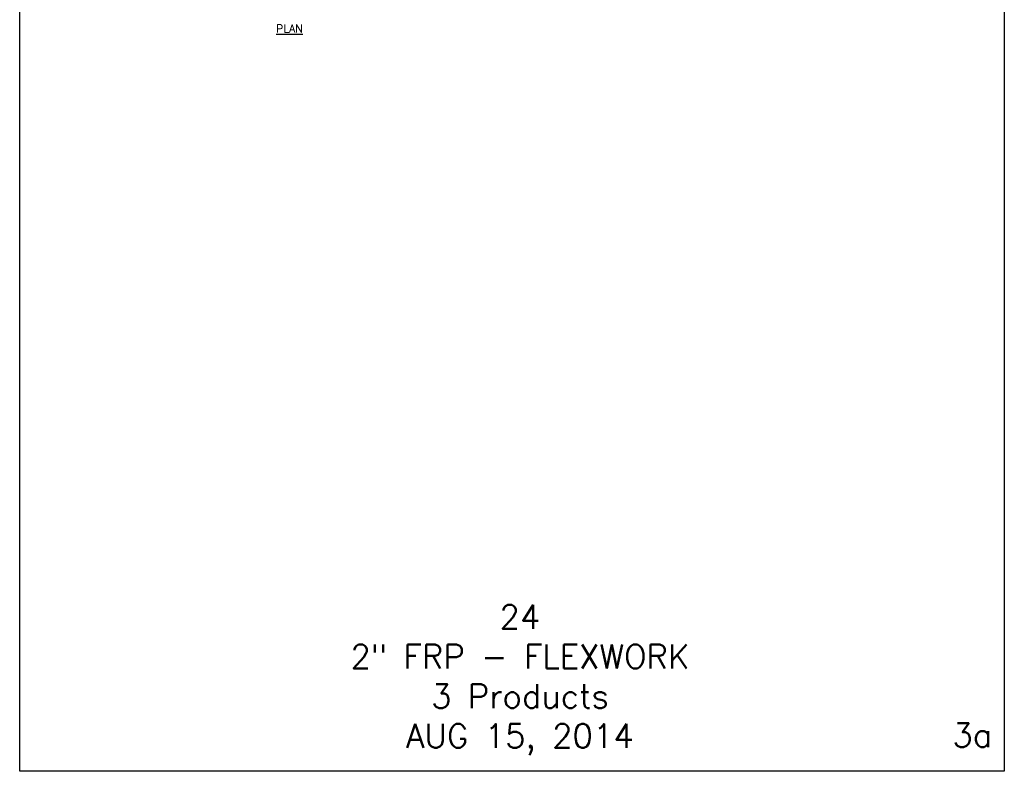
# Model space of a CAD drawing. Extents: x -1276 to 451, y 2026 to 3394.
# Tile 100 of 104: x 79 to 451, y 2822 to 3106. Entities that reach past the tile are written whole.
import ezdxf
from ezdxf.enums import TextEntityAlignment as Align

# ---------------------------------------------------------------- set-up
doc = ezdxf.new("R2010")
doc.units = 0
doc.header["$MEASUREMENT"] = 0
doc.layers.add('FREEZE-OUTLINE-TITLES', color=60, linetype='CONTINUOUS')
doc.layers.add('SUB-TITLE', color=3, linetype='CONTINUOUS')
doc.styles.add('SIMPLEX', font='simplex')

msp = doc.modelspace()

# ---------------------------------------------------------------- linework, layer by layer
at = {"layer": 'FREEZE-OUTLINE-TITLES', "color": 60, "linetype": 'Continuous'}
msp.add_lwpolyline([(78.99222, 3393.70747), (450.99222, 3393.70747), (450.99222, 2821.7964), (78.99222, 2821.7964)], close=True, dxfattribs=at)

# ---------------------------------------------------------------- texts
at = {"layer": 'FREEZE-OUTLINE-TITLES', "color": 6, "linetype": 'Continuous', "style": 'SIMPLEX'}
msp.add_text('3a', height=9, dxfattribs=at).set_placement((446.41184, 2839.97771), align=Align.TOP_RIGHT)
at = {"layer": 'FREEZE-OUTLINE-TITLES', "color": 60, "linetype": 'Continuous', "insert": (267.99104, 2827.96335), "char_height": 9, "width": 929.6441844, "attachment_point": 8, "style": 'SIMPLEX'}
msp.add_mtext('24\\P2" FRP - FLEXWORK\\P3 Products\\PAUG 15, 2014', dxfattribs=at)
at = {"layer": 'SUB-TITLE', "style": 'SIMPLEX'}
msp.add_text('%%uPLAN', height=3, dxfattribs=at).set_placement((180.91681, 3102.60888), align=Align.MIDDLE_CENTER)

doc.saveas('drawing.dxf')
